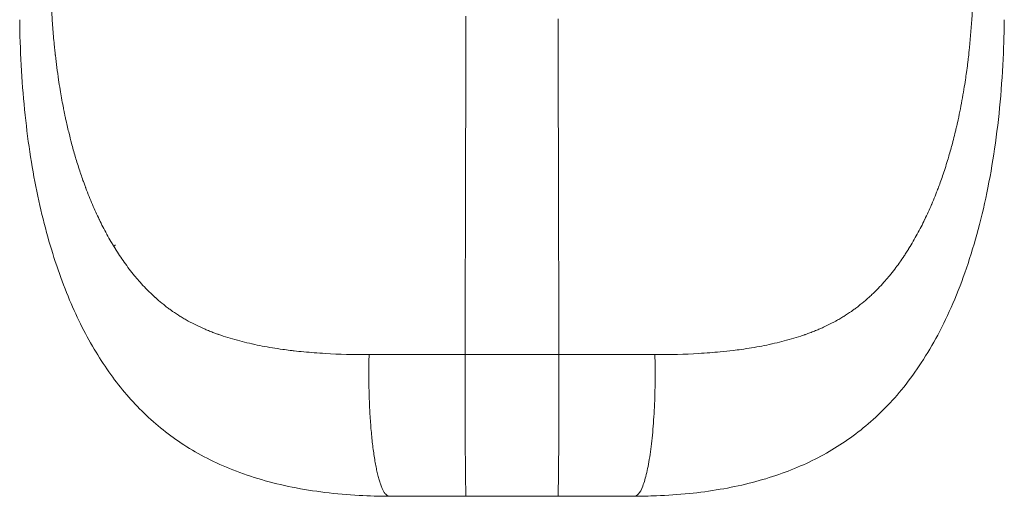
# Model space of a CAD drawing. Header units: millimetres. Extents: x -656 to -263, y 300 to 693.
# Tile 1 of 3: x -656 to -263, y 300 to 490. Entities that reach past the tile are written whole.
import ezdxf

# ---------------------------------------------------------------- set-up
doc = ezdxf.new("R2010")
doc.units = ezdxf.units.MM

# ---------------------------------------------------------------- blocks, each defined once
blk = doc.blocks.new('A$C546f33ca')
at = {"color": 0, "linetype": 'Continuous', "lineweight": 0}
for p, q in [((-157.8, -100.76), (-157.8, -100.76)), ((-18.69, -142.27), (18.69, -142.27)), ((-18.55, -189.59), (-18.55, -189.59)), ((18.55, -189.59), (18.55, -189.59)), ((-18.31, -198.9), (18.31, -198.9))]:
    blk.add_line(p, q, dxfattribs=at)
for points in [[(-18.35, -7.42), (-18.35, -9.14), (-18.36, -10.87), (-18.36, -12.6), (-18.37, -14.33), (-18.37, -16.07), (-18.38, -17.8), (-18.38, -19.54), (-18.39, -21.28), (-18.39, -23.02), (-18.4, -24.76), (-18.4, -26.51), (-18.41, -28.25), (-18.41, -30), (-18.42, -31.75), (-18.42, -33.51), (-18.43, -35.26), (-18.43, -37.02), (-18.44, -38.77), (-18.44, -40.53), (-18.45, -42.3), (-18.45, -44.06), (-18.46, -45.82), (-18.46, -47.59), (-18.47, -49.36), (-18.47, -51.13), (-18.48, -52.9), (-18.48, -54.67), (-18.49, -56.45), (-18.49, -58.23), (-18.5, -60), (-18.5, -61.79), (-18.51, -63.57), (-18.51, -65.35), (-18.51, -67.14), (-18.52, -68.92), (-18.52, -70.71), (-18.53, -72.5), (-18.53, -74.29), (-18.54, -76.09), (-18.54, -77.88), (-18.55, -79.68), (-18.55, -81.48), (-18.56, -83.28), (-18.56, -85.08), (-18.56, -86.88), (-18.57, -88.68), (-18.57, -90.49), (-18.58, -92.3), (-18.58, -94.1), (-18.59, -95.91), (-18.59, -97.73), (-18.59, -99.54), (-18.6, -101.35), (-18.6, -103.17), (-18.61, -104.99), (-18.61, -106.81), (-18.61, -108.63), (-18.62, -110.45), (-18.62, -112.27), (-18.63, -114.09), (-18.63, -115.92), (-18.63, -117.75), (-18.64, -119.57), (-18.64, -121.4), (-18.65, -123.23), (-18.65, -125.07), (-18.65, -126.9), (-18.66, -128.73), (-18.66, -130.57), (-18.67, -132.41), (-18.67, -134.24), (-18.67, -136.08), (-18.68, -137.92), (-18.68, -139.77), (-18.68, -141.61), (-18.69, -143.45)], [(18.35, -8.42), (18.35, -9.92), (18.36, -11.43), (18.36, -12.94), (18.37, -14.45), (18.37, -15.96), (18.38, -17.47), (18.38, -18.98), (18.39, -20.5), (18.39, -22.01), (18.4, -23.53), (18.4, -25.05), (18.4, -26.57), (18.41, -28.09), (18.41, -29.61), (18.42, -31.14), (18.42, -32.66), (18.43, -34.19), (18.43, -35.72), (18.43, -37.24), (18.44, -38.77), (18.44, -40.31), (18.45, -41.84), (18.45, -43.37), (18.46, -44.91), (18.46, -46.45), (18.46, -47.99), (18.47, -49.52), (18.47, -51.07), (18.48, -52.61), (18.48, -54.15), (18.49, -55.7), (18.49, -57.24), (18.49, -58.79), (18.5, -60.34), (18.5, -61.89), (18.51, -63.44), (18.51, -64.99), (18.51, -66.54), (18.52, -68.1), (18.52, -69.65), (18.53, -71.21), (18.53, -72.77), (18.53, -74.32), (18.54, -75.88), (18.54, -77.45), (18.54, -79.01), (18.55, -80.57), (18.55, -82.14), (18.56, -83.7), (18.56, -85.27), (18.56, -86.84), (18.57, -88.41), (18.57, -89.98), (18.58, -91.55), (18.58, -93.12), (18.58, -94.69), (18.59, -96.27), (18.59, -97.84), (18.59, -99.42), (18.6, -101), (18.6, -102.58), (18.6, -104.16), (18.61, -105.74), (18.61, -107.32), (18.62, -108.9), (18.62, -110.49), (18.62, -112.07), (18.63, -113.66), (18.63, -115.24), (18.63, -116.83), (18.64, -118.42), (18.64, -120.01), (18.64, -121.6), (18.65, -123.19), (18.65, -124.79), (18.65, -126.38), (18.66, -127.97), (18.66, -129.57), (18.66, -131.17), (18.67, -132.76), (18.67, -134.36), (18.67, -135.96), (18.68, -137.56), (18.68, -139.16), (18.68, -140.76), (18.69, -142.37), (18.69, -143.97), (18.69, -145.57)], [(-48.88, -198.86), (-49.02, -198.85), (-49.17, -198.83), (-49.32, -198.79), (-49.47, -198.73), (-49.61, -198.66), (-49.76, -198.58), (-49.91, -198.47), (-50.05, -198.36), (-50.2, -198.22), (-50.35, -198.07), (-50.49, -197.91), (-50.64, -197.73), (-50.78, -197.53), (-50.93, -197.32), (-51.07, -197.09), (-51.21, -196.85), (-51.35, -196.59), (-51.5, -196.32), (-51.64, -196.03), (-51.78, -195.72), (-51.91, -195.4), (-52.05, -195.07), (-52.19, -194.72), (-52.32, -194.36), (-52.46, -193.98), (-52.59, -193.59), (-52.72, -193.18), (-52.86, -192.76), (-52.99, -192.32), (-53.11, -191.87), (-53.24, -191.41), (-53.37, -190.93), (-53.49, -190.44), (-53.61, -189.94), (-53.73, -189.42), (-53.85, -188.89), (-53.97, -188.35), (-54.09, -187.79), (-54.2, -187.22), (-54.32, -186.64), (-54.43, -186.04), (-54.54, -185.44), (-54.64, -184.82), (-54.75, -184.19), (-54.85, -183.55), (-54.95, -182.9), (-55.05, -182.23), (-55.15, -181.56), (-55.25, -180.87), (-55.34, -180.18), (-55.43, -179.47), (-55.52, -178.76), (-55.61, -178.03), (-55.69, -177.3), (-55.78, -176.55), (-55.86, -175.8), (-55.93, -175.04), (-56.01, -174.27), (-56.08, -173.49), (-56.15, -172.7), (-56.22, -171.91), (-56.29, -171.1), (-56.35, -170.3), (-56.41, -169.48), (-56.47, -168.66), (-56.52, -167.83), (-56.58, -166.99), (-56.63, -166.15), (-56.68, -165.31), (-56.72, -164.46), (-56.76, -163.6), (-56.8, -162.74), (-56.84, -161.88), (-56.88, -161.01), (-56.91, -160.13), (-56.94, -159.26), (-56.96, -158.38), (-56.99, -157.5), (-57.01, -156.61), (-57.03, -155.73), (-57.04, -154.84), (-57.06, -153.95), (-57.07, -153.05), (-57.07, -152.16), (-57.08, -151.27), (-57.08, -150.37), (-57.08, -149.48), (-57.07, -148.59), (-57.07, -147.69), (-57.06, -146.8), (-57.05, -145.91), (-57.03, -145.02), (-57.02, -144.13), (-56.99, -143.25), (-56.97, -142.36)]]:
    blk.add_lwpolyline(points, dxfattribs=at)
for points, knots in [([(-183.91, 4.73), (-183.91, 4.6), (-183.9, 4.47), (-183.9, 4.35), (-183.89, 3.8), (-183.87, 3.26), (-183.86, 2.72), (-183.82, 1.63), (-183.79, 0.54), (-183.75, -0.54), (-183.66, -2.72), (-183.56, -4.88), (-183.43, -7.03), (-183.39, -7.79), (-183.34, -8.54), (-183.29, -9.29), (-183.14, -11.6), (-182.96, -13.9), (-182.76, -16.18), (-182.66, -17.32), (-182.55, -18.46), (-182.44, -19.59), (-182.42, -19.71), (-182.41, -19.83), (-182.4, -19.94), (-182.36, -20.39), (-182.31, -20.84), (-182.26, -21.29), (-182.23, -21.57), (-182.2, -21.85), (-182.17, -22.13), (-182.15, -22.28), (-182.14, -22.42), (-182.12, -22.56), (-182.12, -22.63), (-182.11, -22.7), (-182.1, -22.77), (-182.09, -22.84), (-182.08, -22.91), (-182.08, -22.98), (-181.71, -26.27), (-181.28, -29.53), (-180.8, -32.74), (-180.6, -34.06), (-180.4, -35.36), (-180.18, -36.67), (-179.81, -38.91), (-179.41, -41.14), (-178.98, -43.36), (-178.85, -44.05), (-178.71, -44.74), (-178.57, -45.43), (-178.49, -45.84), (-178.4, -46.25), (-178.32, -46.67), (-178.2, -47.21), (-178.09, -47.76), (-177.97, -48.31), (-177.91, -48.58), (-177.85, -48.86), (-177.79, -49.13), (-177.43, -50.78), (-177.02, -52.53), (-176.6, -54.23), (-176.29, -55.49), (-175.97, -56.75), (-175.64, -57.99), (-175.17, -59.78), (-174.68, -61.55), (-174.16, -63.31), (-174.07, -63.61), (-173.98, -63.92), (-173.89, -64.23), (-173.33, -66.08), (-172.75, -67.92), (-172.14, -69.73), (-172.06, -69.96), (-171.99, -70.19), (-171.91, -70.41), (-171.63, -71.24), (-171.35, -72.06), (-171.06, -72.88), (-170.87, -73.4), (-170.68, -73.92), (-170.49, -74.44), (-170.4, -74.7), (-170.3, -74.96), (-170.21, -75.21), (-170.15, -75.37), (-170.09, -75.54), (-170.03, -75.7), (-169.99, -75.79), (-169.96, -75.88), (-169.92, -75.99), (-169.07, -78.22), (-168.2, -80.4), (-167.28, -82.54), (-166.41, -84.56), (-165.52, -86.53), (-164.59, -88.46), (-164.56, -88.51), (-164.54, -88.56), (-164.52, -88.61), (-164.06, -89.54), (-163.6, -90.47), (-163.13, -91.39), (-162.63, -92.36), (-162.12, -93.33), (-161.6, -94.28), (-161.56, -94.35), (-161.53, -94.42), (-161.49, -94.48), (-160.97, -95.44), (-160.43, -96.38), (-159.89, -97.31), (-159.62, -97.77), (-159.35, -98.24), (-159.07, -98.69), (-158.93, -98.92), (-158.8, -99.15), (-158.66, -99.38), (-158.59, -99.49), (-158.52, -99.61), (-158.45, -99.72), (-158.4, -99.81), (-158.34, -99.89), (-158.29, -99.97), (-158.28, -99.99), (-158.27, -100), (-158.26, -100.02), (-158.25, -100.03), (-158.25, -100.04), (-158.24, -100.06), (-157.06, -101.95), (-155.86, -103.78), (-154.61, -105.53), (-153.96, -106.45), (-153.29, -107.36), (-152.62, -108.25), (-151.92, -109.16), (-151.22, -110.05), (-150.51, -110.91), (-150.38, -111.07), (-150.26, -111.22), (-150.13, -111.37), (-149.52, -112.1), (-148.91, -112.81), (-148.29, -113.51), (-147.52, -114.37), (-146.75, -115.21), (-145.96, -116.02), (-145.87, -116.11), (-145.79, -116.2), (-145.7, -116.29), (-144.98, -117.03), (-144.25, -117.75), (-143.51, -118.44), (-143.47, -118.48), (-143.43, -118.52), (-143.39, -118.56), (-143, -118.92), (-142.62, -119.27), (-142.23, -119.62), (-142.22, -119.63), (-142.22, -119.64), (-142.21, -119.64), (-142.01, -119.82), (-141.81, -120), (-141.61, -120.17), (-141.51, -120.26), (-141.41, -120.35), (-141.31, -120.43), (-141.23, -120.51), (-141.14, -120.59), (-141.05, -120.66), (-141.04, -120.67), (-141.03, -120.68), (-141.01, -120.7), (-140.98, -120.72), (-140.95, -120.75), (-140.92, -120.78), (-140.03, -121.54), (-139.12, -122.28), (-138.19, -123), (-137.72, -123.37), (-137.25, -123.72), (-136.77, -124.08), (-136.39, -124.36), (-136, -124.63), (-135.62, -124.91), (-135.52, -124.98), (-135.41, -125.05), (-135.31, -125.12), (-134.32, -125.81), (-133.3, -126.48), (-132.27, -127.12), (-131.75, -127.44), (-131.22, -127.76), (-130.69, -128.07), (-130.15, -128.39), (-129.61, -128.69), (-129.08, -128.98), (-128.01, -129.57), (-126.91, -130.14), (-125.78, -130.69), (-124.67, -131.23), (-123.53, -131.75), (-122.36, -132.25), (-121.78, -132.5), (-121.19, -132.74), (-120.6, -132.98), (-120.01, -133.22), (-119.42, -133.45), (-118.82, -133.68), (-118.36, -133.85), (-117.9, -134.02), (-117.44, -134.19), (-117.37, -134.21), (-117.29, -134.24), (-117.22, -134.26), (-117.16, -134.29), (-117.09, -134.31), (-117.03, -134.33), (-117.02, -134.34), (-117.01, -134.34), (-117, -134.34), (-116.4, -134.56), (-115.79, -134.76), (-115.17, -134.97), (-113.95, -135.37), (-112.7, -135.76), (-111.41, -136.14), (-110.15, -136.5), (-108.86, -136.85), (-107.54, -137.19), (-106.31, -137.51), (-105.04, -137.81), (-103.75, -138.09), (-103.69, -138.11), (-103.64, -138.12), (-103.58, -138.13), (-102.27, -138.42), (-100.93, -138.7), (-99.56, -138.96), (-96.94, -139.46), (-94.21, -139.91), (-91.38, -140.3), (-90.42, -140.44), (-89.46, -140.56), (-88.48, -140.68), (-87.86, -140.76), (-87.4, -140.81), (-86.88, -140.87), (-85.62, -141.02), (-84.33, -141.15), (-83.02, -141.28), (-80.27, -141.54), (-77.43, -141.76), (-74.49, -141.93), (-68.97, -142.25), (-63.12, -142.4), (-56.97, -142.36)], [0, 0, 0, 0, 0.001698, 0.001698, 0.001698, 0.008884, 0.008884, 0.008884, 0.023307, 0.023307, 0.023307, 0.05233, 0.05233, 0.05233, 0.0625, 0.0625, 0.0625, 0.09375, 0.09375, 0.09375, 0.109375, 0.109375, 0.109375, 0.111005, 0.111005, 0.111005, 0.117187, 0.117187, 0.117187, 0.121094, 0.121094, 0.121094, 0.123047, 0.123047, 0.123047, 0.124023, 0.124023, 0.124023, 0.125, 0.125, 0.125, 0.169401, 0.169401, 0.169401, 0.1875, 0.1875, 0.1875, 0.21875, 0.21875, 0.21875, 0.228524, 0.228524, 0.228524, 0.234375, 0.234375, 0.234375, 0.242187, 0.242187, 0.242187, 0.246094, 0.246094, 0.246094, 0.269686, 0.269686, 0.269686, 0.287268, 0.287268, 0.287268, 0.3125, 0.3125, 0.3125, 0.316926, 0.316926, 0.316926, 0.34375, 0.34375, 0.34375, 0.347112, 0.347112, 0.347112, 0.359375, 0.359375, 0.359375, 0.367187, 0.367187, 0.367187, 0.371094, 0.371094, 0.371094, 0.373537, 0.373537, 0.373537, 0.375, 0.375, 0.375, 0.406748, 0.406748, 0.406748, 0.436757, 0.436757, 0.436757, 0.4375, 0.4375, 0.4375, 0.452085, 0.452085, 0.452085, 0.467643, 0.467643, 0.467643, 0.46875, 0.46875, 0.46875, 0.484375, 0.484375, 0.484375, 0.492187, 0.492187, 0.492187, 0.496094, 0.496094, 0.496094, 0.498047, 0.498047, 0.498047, 0.499502, 0.499502, 0.499502, 0.499756, 0.499756, 0.499756, 0.5, 0.5, 0.5, 0.528919, 0.528919, 0.528919, 0.544148, 0.544148, 0.544148, 0.559744, 0.559744, 0.559744, 0.5625, 0.5625, 0.5625, 0.575688, 0.575688, 0.575688, 0.591963, 0.591963, 0.591963, 0.59375, 0.59375, 0.59375, 0.608592, 0.608592, 0.608592, 0.609375, 0.609375, 0.609375, 0.617048, 0.617048, 0.617048, 0.617187, 0.617187, 0.617187, 0.621094, 0.621094, 0.621094, 0.623047, 0.623047, 0.623047, 0.624756, 0.624756, 0.624756, 0.625, 0.625, 0.625, 0.62556, 0.62556, 0.62556, 0.641636, 0.641636, 0.641636, 0.64976, 0.64976, 0.64976, 0.65625, 0.65625, 0.65625, 0.657943, 0.657943, 0.657943, 0.6745, 0.6745, 0.6745, 0.682836, 0.682836, 0.682836, 0.691329, 0.691329, 0.691329, 0.708493, 0.708493, 0.708493, 0.725315, 0.725315, 0.725315, 0.733608, 0.733608, 0.733608, 0.741827, 0.741827, 0.741827, 0.748047, 0.748047, 0.748047, 0.749023, 0.749023, 0.749023, 0.749878, 0.749878, 0.749878, 0.75, 0.75, 0.75, 0.759364, 0.759364, 0.759364, 0.777797, 0.777797, 0.777797, 0.795761, 0.795761, 0.795761, 0.8125, 0.8125, 0.8125, 0.81326, 0.81326, 0.81326, 0.830246, 0.830246, 0.830246, 0.862748, 0.862748, 0.862748, 0.873677, 0.873677, 0.873677, 0.880604, 0.880604, 0.880604, 0.89757, 0.89757, 0.89757, 0.933148, 0.933148, 0.933148, 1, 1, 1, 1]), ([(56.97, -142.36), (63.12, -142.4), (68.97, -142.25), (74.49, -141.93), (77.43, -141.76), (80.27, -141.54), (83.02, -141.28), (84.76, -141.11), (86.46, -140.93), (88.12, -140.73), (88.12, -140.73), (88.13, -140.73), (88.14, -140.72), (89.24, -140.59), (90.31, -140.45), (91.38, -140.3), (94.21, -139.91), (96.94, -139.46), (99.56, -138.96), (100.93, -138.7), (102.27, -138.42), (103.58, -138.13), (103.64, -138.12), (103.71, -138.1), (103.77, -138.09), (105.06, -137.8), (106.31, -137.5), (107.54, -137.19), (108.86, -136.86), (110.15, -136.5), (111.41, -136.14), (112.7, -135.76), (113.95, -135.37), (115.17, -134.97), (115.54, -134.85), (115.91, -134.72), (116.27, -134.6), (116.4, -134.55), (116.52, -134.51), (116.65, -134.47), (116.71, -134.44), (116.78, -134.42), (116.84, -134.4), (116.89, -134.38), (116.95, -134.36), (117, -134.34), (117.01, -134.34), (117.02, -134.34), (117.03, -134.33), (117.63, -134.12), (118.23, -133.9), (118.82, -133.68), (119.42, -133.45), (120.01, -133.22), (120.6, -132.98), (121.19, -132.74), (121.78, -132.5), (122.36, -132.25), (122.82, -132.05), (123.28, -131.85), (123.74, -131.64), (124.43, -131.33), (125.11, -131.02), (125.78, -130.69), (126.91, -130.14), (128.01, -129.57), (129.08, -128.98), (129.3, -128.86), (129.52, -128.74), (129.73, -128.62), (129.76, -128.6), (129.79, -128.59), (129.82, -128.57), (130.11, -128.4), (130.4, -128.24), (130.69, -128.07), (131.22, -127.76), (131.75, -127.44), (132.27, -127.12), (133.3, -126.48), (134.32, -125.81), (135.31, -125.12), (135.42, -125.04), (135.53, -124.96), (135.65, -124.89), (136.02, -124.62), (136.4, -124.35), (136.77, -124.08), (137.25, -123.72), (137.72, -123.37), (138.19, -123), (139.12, -122.28), (140.03, -121.54), (140.92, -120.78), (140.95, -120.75), (140.98, -120.73), (141, -120.7), (141.02, -120.69), (141.03, -120.68), (141.04, -120.67), (141.44, -120.33), (141.84, -119.98), (142.23, -119.62), (142.66, -119.24), (143.08, -118.84), (143.51, -118.44), (144.34, -117.66), (145.15, -116.85), (145.96, -116.02), (146.75, -115.21), (147.52, -114.37), (148.29, -113.51), (148.92, -112.8), (149.54, -112.07), (150.16, -111.34), (150.28, -111.2), (150.39, -111.05), (150.51, -110.91), (151.22, -110.05), (151.92, -109.16), (152.62, -108.25), (153.2, -107.48), (153.77, -106.71), (154.34, -105.92), (154.43, -105.79), (154.52, -105.66), (154.61, -105.53), (155.19, -104.71), (155.77, -103.88), (156.33, -103.03), (156.66, -102.53), (156.98, -102.04), (157.31, -101.54), (157.47, -101.29), (157.63, -101.03), (157.79, -100.78), (157.87, -100.65), (157.95, -100.53), (158.03, -100.4), (158.1, -100.29), (158.17, -100.18), (158.24, -100.06), (158.25, -100.05), (158.26, -100.03), (158.26, -100.02), (158.27, -100), (158.28, -99.99), (158.29, -99.97), (159.43, -98.13), (160.54, -96.23), (161.6, -94.28), (162.12, -93.33), (162.63, -92.36), (163.13, -91.39), (163.61, -90.45), (164.08, -89.51), (164.54, -88.55), (164.56, -88.52), (164.57, -88.49), (164.59, -88.46), (165.52, -86.53), (166.42, -84.56), (167.28, -82.54), (167.3, -82.49), (167.33, -82.43), (167.35, -82.38), (167.8, -81.33), (168.24, -80.26), (168.67, -79.19), (168.89, -78.65), (169.1, -78.11), (169.31, -77.56), (169.56, -76.92), (169.82, -76.25), (170.05, -75.64), (170.69, -73.92), (171.31, -72.18), (171.91, -70.41), (172.6, -68.38), (173.26, -66.32), (173.89, -64.23), (173.98, -63.9), (174.08, -63.57), (174.18, -63.24), (174.69, -61.51), (175.18, -59.76), (175.64, -57.99), (175.76, -57.54), (175.88, -57.09), (176, -56.64), (176.28, -55.53), (176.56, -54.41), (176.83, -53.28), (176.97, -52.72), (177.1, -52.15), (177.24, -51.58), (177.31, -51.26), (177.39, -50.93), (177.46, -50.6), (177.51, -50.39), (177.56, -50.17), (177.61, -49.95), (177.61, -49.93), (177.62, -49.9), (177.62, -49.88), (177.95, -48.4), (178.27, -46.92), (178.57, -45.43), (179.16, -42.52), (179.7, -39.58), (180.19, -36.61), (180.41, -35.32), (180.61, -34.04), (180.8, -32.74), (180.95, -31.77), (181.09, -30.8), (181.22, -29.82), (181.38, -28.68), (181.53, -27.54), (181.67, -26.39), (181.74, -25.81), (181.81, -25.24), (181.88, -24.66), (181.92, -24.38), (181.95, -24.09), (181.98, -23.8), (182.13, -22.49), (182.27, -21.23), (182.4, -19.94), (182.83, -15.69), (183.17, -11.39), (183.43, -7.03), (183.56, -4.88), (183.66, -2.72), (183.75, -0.54), (183.79, 0.54), (183.82, 1.63), (183.86, 2.72), (183.87, 3.26), (183.89, 3.8), (183.9, 4.35), (183.9, 4.47), (183.91, 4.6), (183.91, 4.73)], [0, 0, 0, 0, 0.066817, 0.066817, 0.066817, 0.102375, 0.102375, 0.102375, 0.124878, 0.124878, 0.124878, 0.125, 0.125, 0.125, 0.137189, 0.137189, 0.137189, 0.16967, 0.16967, 0.16967, 0.186646, 0.186646, 0.186646, 0.1875, 0.1875, 0.1875, 0.204157, 0.204157, 0.204157, 0.222117, 0.222117, 0.222117, 0.240512, 0.240512, 0.240512, 0.246094, 0.246094, 0.246094, 0.248047, 0.248047, 0.248047, 0.249023, 0.249023, 0.249023, 0.249878, 0.249878, 0.249878, 0.25, 0.25, 0.25, 0.258051, 0.258051, 0.258051, 0.266265, 0.266265, 0.266265, 0.274552, 0.274552, 0.274552, 0.28125, 0.28125, 0.28125, 0.291362, 0.291362, 0.291362, 0.308513, 0.308513, 0.308513, 0.312012, 0.312012, 0.312012, 0.3125, 0.3125, 0.3125, 0.31701, 0.31701, 0.31701, 0.32534, 0.32534, 0.32534, 0.341892, 0.341892, 0.341892, 0.34375, 0.34375, 0.34375, 0.350072, 0.350072, 0.350072, 0.358191, 0.358191, 0.358191, 0.374258, 0.374258, 0.374258, 0.374756, 0.374756, 0.374756, 0.375, 0.375, 0.375, 0.382753, 0.382753, 0.382753, 0.391208, 0.391208, 0.391208, 0.407832, 0.407832, 0.407832, 0.424103, 0.424103, 0.424103, 0.4375, 0.4375, 0.4375, 0.440044, 0.440044, 0.440044, 0.455659, 0.455659, 0.455659, 0.46875, 0.46875, 0.46875, 0.470891, 0.470891, 0.470891, 0.484375, 0.484375, 0.484375, 0.492187, 0.492187, 0.492187, 0.496094, 0.496094, 0.496094, 0.498047, 0.498047, 0.498047, 0.499756, 0.499756, 0.499756, 0.5, 0.5, 0.5, 0.50024, 0.50024, 0.50024, 0.532089, 0.532089, 0.532089, 0.547642, 0.547642, 0.547642, 0.5625, 0.5625, 0.5625, 0.562965, 0.562965, 0.562965, 0.592966, 0.592966, 0.592966, 0.59375, 0.59375, 0.59375, 0.609375, 0.609375, 0.609375, 0.617187, 0.617187, 0.617187, 0.62645, 0.62645, 0.62645, 0.652584, 0.652584, 0.652584, 0.682756, 0.682756, 0.682756, 0.6875, 0.6875, 0.6875, 0.71241, 0.71241, 0.71241, 0.71875, 0.71875, 0.71875, 0.734375, 0.734375, 0.734375, 0.742188, 0.742188, 0.742188, 0.746687, 0.746687, 0.746687, 0.74965, 0.74965, 0.74965, 0.75, 0.75, 0.75, 0.771157, 0.771157, 0.771157, 0.8125, 0.8125, 0.8125, 0.830339, 0.830339, 0.830339, 0.84375, 0.84375, 0.84375, 0.859375, 0.859375, 0.859375, 0.867188, 0.867188, 0.867188, 0.871094, 0.871094, 0.871094, 0.8888, 0.8888, 0.8888, 0.947596, 0.947596, 0.947596, 0.976659, 0.976659, 0.976659, 0.991101, 0.991101, 0.991101, 0.998299, 0.998299, 0.998299, 1, 1, 1, 1]), ([(-48.88, -198.86), (-52.9, -198.85), (-56.92, -198.75), (-65.49, -198.28), (-70.05, -197.89), (-78.96, -196.8), (-83.31, -196.11), (-91.77, -194.41), (-95.88, -193.42), (-103.77, -191.12), (-107.56, -189.83), (-114.78, -186.98), (-118.23, -185.43), (-124.74, -182.09), (-127.84, -180.31), (-133.69, -176.52), (-136.47, -174.53), (-141.77, -170.3), (-144.3, -168.08), (-149.13, -163.4), (-151.44, -160.94), (-155.87, -155.78), (-157.98, -153.08), (-162.07, -147.4), (-164.03, -144.42), (-167.82, -138.15), (-169.64, -134.85), (-173.15, -127.92), (-174.83, -124.28), (-178.05, -116.63), (-179.58, -112.61), (-182.49, -104.22), (-183.86, -99.83), (-186.42, -90.65), (-187.61, -85.86), (-189.78, -75.93), (-190.76, -70.77), (-192.51, -60.1), (-193.26, -54.58), (-194.54, -43.21), (-195.06, -37.36), (-195.84, -25.38), (-196.1, -19.24), (-196.26, -11.66), (-196.28, -10.23), (-196.3, -8.8)], [0, 0, 0, 0, 10.004496, 10.004496, 21.488976, 21.488976, 32.666671, 32.666671, 43.47174, 43.47174, 53.755943, 53.755943, 63.476746, 63.476746, 72.682109, 72.682109, 81.529583, 81.529583, 90.28163, 90.28163, 99.09934, 99.09934, 108.145929, 108.145929, 117.646293, 117.646293, 127.735517, 127.735517, 138.573503, 138.573503, 150.259291, 150.259291, 162.832084, 162.832084, 176.378204, 176.378204, 190.816924, 190.816924, 206.19828, 206.19828, 222.408094, 222.408094, 239.376539, 239.376539, 243.331748, 243.331748, 243.331748, 243.331748]), ([(196.3, -8.8), (196.25, -12.42), (196.17, -16.04), (195.8, -26.17), (195.41, -32.68), (194.32, -45.47), (193.63, -51.75), (191.93, -63.96), (190.93, -69.9), (188.64, -81.4), (187.36, -86.98), (184.5, -97.69), (182.95, -102.84), (179.58, -112.67), (177.78, -117.37), (173.95, -126.25), (171.94, -130.45), (167.73, -138.33), (165.55, -142.04), (161.01, -148.96), (158.68, -152.19), (153.88, -158.19), (151.42, -160.98), (146.36, -166.16), (143.77, -168.56), (138.44, -173.02), (135.71, -175.08), (130.09, -178.91), (127.21, -180.67), (121.25, -183.94), (118.18, -185.44), (111.81, -188.21), (108.51, -189.47), (101.66, -191.77), (98.1, -192.81), (90.71, -194.65), (86.86, -195.44), (78.9, -196.81), (74.78, -197.36), (66.31, -198.22), (61.96, -198.52), (54.69, -198.8), (51.79, -198.85), (48.88, -198.86)], [0, 0, 0, 0, 10.000753, 10.000753, 28.003939, 28.003939, 45.452603, 45.452603, 62.029573, 62.029573, 77.754107, 77.754107, 92.455567, 92.455567, 106.135613, 106.135613, 118.679629, 118.679629, 130.1709, 130.1709, 140.708811, 140.708811, 150.451072, 150.451072, 159.644942, 159.644942, 168.509818, 168.509818, 177.248721, 177.248721, 186.066381, 186.066381, 195.153027, 195.153027, 204.652094, 204.652094, 214.65482, 214.65482, 225.169121, 225.169121, 236.097506, 236.097506, 243.328718, 243.328718, 243.328718, 243.328718]), ([(-158.83, -99.09), (-158.83, -99.09), (-158.83, -99.09), (-158.83, -99.09), (-158.77, -99.05), (-158.68, -99), (-158.59, -98.95), (-158.57, -98.94), (-158.56, -98.94), (-158.55, -98.93), (-158.47, -98.89), (-158.41, -98.85), (-158.34, -98.81), (-158.26, -98.76), (-158.19, -98.72), (-158.13, -98.68)], [0.8118958, 0.8118958, 0.8118958, 0.8118958, 0.8125, 0.8125, 0.8125, 0.875, 0.875, 0.875, 0.8837587, 0.8837587, 0.8837587, 0.9365492, 0.9365492, 0.9365492, 1, 1, 1, 1]), ([(-56.97, -142.36), (-50.67, -142.33), (-44.31, -142.31), (-37.91, -142.29), (-31.52, -142.28), (-25.1, -142.27), (-18.69, -142.27)], [0, 0, 0, 0, 0.5, 0.5, 0.5, 1, 1, 1, 1]), ([(-18.31, -198.9), (-18.33, -198.9), (-18.36, -198.64), (-18.41, -197.47), (-18.44, -196.5), (-18.49, -193.74), (-18.52, -191.95), (-18.57, -187.6), (-18.59, -185.04), (-18.63, -179.32), (-18.65, -176.16), (-18.67, -169.51), (-18.68, -166.03), (-18.7, -159.02), (-18.7, -155.5), (-18.7, -148.68), (-18.69, -145.38), (-18.69, -142.27)], [0.0100477, 0.0100477, 0.0100477, 0.0100477, 0.125, 0.125, 0.25, 0.25, 0.375, 0.375, 0.5, 0.5, 0.625, 0.625, 0.75, 0.75, 0.875, 0.875, 1, 1, 1, 1]), ([(18.31, -198.9), (18.33, -198.9), (18.36, -198.59), (18.39, -198), (18.42, -197.31), (18.44, -196.25), (18.47, -194.82), (18.5, -193.38), (18.52, -191.59), (18.55, -189.47), (18.57, -187.34), (18.59, -184.9), (18.61, -182.19), (18.63, -179.47), (18.65, -176.49), (18.66, -173.31), (18.67, -170.13), (18.68, -166.76), (18.69, -163.28), (18.7, -159.79), (18.7, -156.2), (18.7, -152.58), (18.7, -149.13), (18.69, -145.67), (18.69, -142.27)], [0.0089281, 0.0089281, 0.0089281, 0.0089281, 0.1205095, 0.1205095, 0.1205095, 0.247016, 0.247016, 0.247016, 0.3735191, 0.3735191, 0.3735191, 0.5000192, 0.5000192, 0.5000192, 0.6265169, 0.6265169, 0.6265169, 0.7530129, 0.7530129, 0.7530129, 0.8795078, 0.8795078, 0.8795078, 1, 1, 1, 1]), ([(18.69, -142.27), (25.1, -142.27), (31.53, -142.28), (37.92, -142.29), (44.31, -142.31), (50.68, -142.33), (56.97, -142.36)], [0, 0, 0, 0, 0.5, 0.5, 0.5, 1, 1, 1, 1]), ([(48.87, -198.86), (49.4, -198.86), (49.93, -198.56), (51.03, -197.28), (51.61, -196.22), (52.71, -193.36), (53.24, -191.57), (54.21, -187.34), (54.66, -184.89), (55.46, -179.48), (55.81, -176.5), (56.38, -170.16), (56.61, -166.8), (56.94, -159.85), (57.04, -156.26), (57.1, -149.22), (57.07, -145.76), (56.97, -142.36)], [0.0090139, 0.0090139, 0.0090139, 0.0090139, 0.1204344, 0.1204344, 0.246948, 0.246948, 0.3734617, 0.3734617, 0.4999754, 0.4999754, 0.6264891, 0.6264891, 0.7530028, 0.7530028, 0.8795164, 0.8795164, 1, 1, 1, 1]), ([(-18.31, -198.9), (-22.38, -198.9), (-26.45, -198.89), (-35.27, -198.89), (-40.02, -198.88), (-46.13, -198.87), (-47.5, -198.86), (-48.88, -198.86)], [0, 0, 0, 0, 10.004197, 10.004197, 21.750978, 21.750978, 25.176959, 25.176959, 25.176959, 25.176959]), ([(48.87, -198.86), (44.87, -198.87), (40.83, -198.88), (31.99, -198.89), (27.18, -198.89), (21.01, -198.9), (19.66, -198.9), (18.31, -198.9)], [0, 0, 0, 0, 10.004055, 10.004055, 21.855827, 21.855827, 25.176484, 25.176484, 25.176484, 25.176484])]:
    blk.add_open_spline(points, degree=3, knots=knots, dxfattribs=at)
for points in [[(158.83, -99.09), (158.83, -99.09), (158.83, -99.09), (158.83, -99.09)], [(57.06, -147.09), (57.06, -147.09), (57.06, -147.09), (57.06, -147.09)], [(-18.69, -159.84), (-18.69, -159.84), (-18.69, -159.84), (-18.69, -159.84)], [(18.69, -159.84), (18.69, -159.84), (18.69, -159.84), (18.69, -159.84)], [(56.84, -161.85), (56.84, -161.85), (56.84, -161.85), (56.84, -161.85)], [(-18.68, -166.82), (-18.68, -166.82), (-18.68, -166.82), (-18.68, -166.82)], [(18.68, -166.82), (18.68, -166.82), (18.68, -166.82), (18.68, -166.82)], [(56.63, -166.12), (56.63, -166.12), (56.63, -166.12), (56.63, -166.12)], [(55.61, -177.98), (55.61, -177.98), (55.61, -177.98), (55.61, -177.98)], [(54.42, -186.09), (54.42, -186.09), (54.42, -186.09), (54.42, -186.09)], [(53.88, -188.75), (53.88, -188.75), (53.88, -188.75), (53.88, -188.75)]]:
    blk.add_open_spline(points, degree=3, dxfattribs=at)

msp = doc.modelspace()

# ---------------------------------------------------------------- block references
msp.add_blockref('A$C546f33ca', (-459.28, 498.4))

doc.saveas('drawing.dxf')
